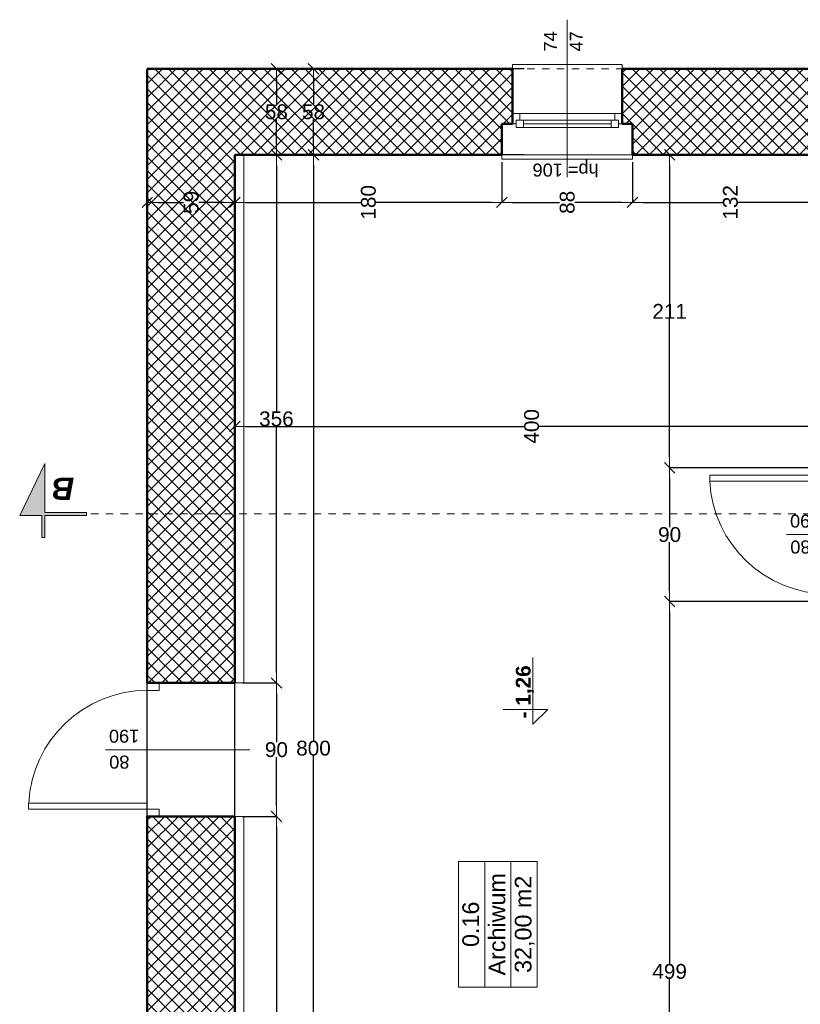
# Model space of a CAD drawing. Header units: millimetres. Extents: x 309006 to 595006, y -33000 to 67000.
# Tile 9 of 55: x 342354 to 347615, y 15276 to 21913. Entities that reach past the tile are written whole.
import ezdxf
from ezdxf.enums import TextEntityAlignment as Align

# ---------------------------------------------------------------- set-up
doc = ezdxf.new("R2010")
doc.units = ezdxf.units.MM
doc.header["$MEASUREMENT"] = 0
doc.linetypes.add('Przerywana 1_100', pattern=[100, 50, -50])
for name, color, linetype in [('Drzwi ArchiCAD', 7, 'Continuous'), ('Okna ArchiCADa', 7, 'Continuous'), ('Opisy', 7, 'Continuous'), ('Wymiary', 7, 'Continuous'), ('Znaczniki okien ArchiCADa', 7, 'Continuous'), ('Ściany', 7, 'Continuous')]:
    doc.layers.add(name, color=color, linetype=linetype)
for name, color, linetype, lineweight in [('Drzwi ArchiCAD_Nr_pióra__21', 7, 'Continuous', 50), ('Drzwi ArchiCAD_Nr_pióra__3', 7, 'Continuous', 20), ('Drzwi ArchiCAD_Nr_pióra__4', 7, 'Continuous', 20), ('Metryczki pomieszczeń ArchiCADa_Nr_pióra__6', 7, 'Continuous', 13), ('Okna ArchiCADa_Nr_pióra__21', 7, 'Continuous', 50), ('Okna ArchiCADa_Nr_pióra__24', 7, 'Continuous', 5), ('Okna ArchiCADa_Nr_pióra__4', 7, 'Continuous', 20), ('Poziomy_Nr_pióra__6', 7, 'Continuous', 13), ('Znaczniki drzwi ArchiCADa_Nr_pióra__5', 7, 'Continuous', 5), ('Znaczniki okien ArchiCADa_Nr_pióra__5', 7, 'Continuous', 5), ('Znaczniki_Nr_pióra__6', 7, 'Continuous', 13), ('Ściany_Nr_pióra__21', 7, 'Continuous', 50), ('Ściany_Nr_pióra__3', 7, 'Continuous', 20)]:
    doc.layers.add(name, color=color, linetype=linetype, lineweight=lineweight)
for name, color, linetype, lineweight, true_color in [('Drzwi ArchiCAD_Nr_pióra__82', 7, 'Continuous', 5, 0x4b4b4b), ('Okna ArchiCADa_Nr_pióra__82', 7, 'Continuous', 5, 0x4b4b4b), ('Ściany_Nr_pióra__102', 7, 'Continuous', 5, 0x8c8c8c)]:
    doc.layers.add(name, color=color, linetype=linetype, lineweight=lineweight, true_color=true_color)
doc.styles.add('GENERATED_STYLE_1', font='arial.ttf')
doc.styles.add('GENERATED_STYLE_2', font='arial.ttf')
doc.styles.add('GENERATED_STYLE_3', font='arial.ttf')
doc.dimstyles.new('GENERATED_STYLE__1', dxfattribs={"dimtxt": 100, "dimasz": 71.25, "dimexe": 0.18, "dimexo": 50, "dimgap": 0.09, "dimtad": 1, "dimdec": 0, "dimlfac": 0.1, "dimzin": 0, "dimdsep": 46, "dimtxsty": 'GENERATED_STYLE_1', "dimblk": 'ARROWHEAD_6', "dimblk1": 'ARROWHEAD_6', "dimblk2": 'ARROWHEAD_6', "dimcen": 0.09, "dimclrd": 7, "dimclre": 7, "dimclrt": 7, "dimazin": 0, "dimtfac": 1, "dimtdec": 4, "dimtmove": 0, "dimatfit": 3, "dimfxl": 1, "dimtolj": 1, "dimtzin": 0, "dimarcsym": 0})
doc.dimstyles.new('GENERATED_STYLE__2', dxfattribs={"dimtxt": 100, "dimasz": 71.25, "dimexe": 0.18, "dimexo": 50, "dimgap": 0.09, "dimtad": 1, "dimtih": 1, "dimtoh": 1, "dimdec": 0, "dimlfac": 0.1, "dimzin": 0, "dimdsep": 46, "dimtxsty": 'GENERATED_STYLE_1', "dimblk": 'ARROWHEAD_6', "dimblk1": 'ARROWHEAD_6', "dimblk2": 'ARROWHEAD_6', "dimcen": 0.09, "dimclrd": 7, "dimclre": 7, "dimclrt": 7, "dimazin": 0, "dimtfac": 1, "dimtdec": 4, "dimtmove": 0, "dimatfit": 3, "dimfxl": 1, "dimtolj": 1, "dimtzin": 0, "dimarcsym": 0})
pattern_1 = [(45, (0, 0), (-45.961939, 45.961939), []), (135, (0, 0), (45.961939, 45.961939), [])]

# ---------------------------------------------------------------- blocks, each defined once
blk = doc.blocks.new('Archiwum_0.16_52', base_point=(288252.3, 21024.6))
at = {"layer": 'Metryczki pomieszczeń ArchiCADa_Nr_pióra__6', "linetype": 'Continuous'}
for p, q in [((287829.4, 21289.8), (288675.2, 21289.8)), ((287829.4, 21113), (287829.4, 21289.8)), ((288675.2, 21289.8), (288675.2, 21113)), ((288675.2, 21113), (287829.4, 21113)), ((287829.4, 21113), (288675.2, 21113)), ((287829.4, 20936.2), (287829.4, 21113)), ((288675.2, 21113), (288675.2, 20936.2)), ((288675.2, 20936.2), (287829.4, 20936.2)), ((287829.4, 20936.2), (288675.2, 20936.2)), ((287829.4, 20759.4), (287829.4, 20936.2)), ((288675.2, 20936.2), (288675.2, 20759.4)), ((288675.2, 20759.4), (287829.4, 20759.4))]:
    blk.add_line(p, q, dxfattribs=at)
at = {"layer": 'Metryczki pomieszczeń ArchiCADa_Nr_pióra__6'}
for tag, style, p in [('ROOM_NUMBER', 'GENERATED_STYLE_2', (288252.3, 21264.1)), ('ROOM_NAME', 'GENERATED_STYLE_2', (288252.3, 21087.3)), ('ROOM_AREA', 'GENERATED_STYLE_1', (288252.3, 20910.5))]:
    blk.add_attdef(tag, text='', height=112.5, dxfattribs=dict(at, style=style)).set_placement(p, align=Align.TOP_CENTER)
blk = doc.blocks.new('D1 Drzwi proste 13_7')
at = {"layer": 'Drzwi ArchiCAD_Nr_pióra__21', "linetype": 'Continuous'}
for p, q in [((-450, 0), (-450, -80)), ((450, 0), (450, -80))]:
    blk.add_line(p, q, dxfattribs=at)
at = {"layer": 'Drzwi ArchiCAD_Nr_pióra__3', "linetype": 'Continuous'}
blk.add_arc((400, 0), 800, 92.86598, 180, dxfattribs=at)
at = {"layer": 'Drzwi ArchiCAD_Nr_pióra__4', "linetype": 'Continuous'}
for p, q in [((400, 800), (360, 800)), ((360, 800), (360, 0)), ((400, 0), (400, 800)), ((-400, 0), (-450, 0)), ((-450, 0), (-450, -80)), ((-400, -80), (-400, 0)), ((360, 0), (400, 0)), ((450, 0), (400, 0)), ((400, 0), (400, -80)), ((450, -80), (450, 0)), ((-450, -80), (-400, -80)), ((400, -80), (450, -80))]:
    blk.add_line(p, q, dxfattribs=at)
at = {"layer": 'Drzwi ArchiCAD_Nr_pióra__82', "linetype": 'Przerywana 1_100'}
for p, q in [((-450, 0), (450, 0)), ((-450, -590), (450, -590))]:
    blk.add_line(p, q, dxfattribs=at)
blk = doc.blocks.new('Znacznik O 13_11')
at = {"layer": 'Znaczniki drzwi ArchiCADa_Nr_pióra__5', "linetype": 'Continuous'}
blk.add_line((0, -871.25), (0, 100), dxfattribs=at)
at = {"layer": 'Znaczniki drzwi ArchiCADa_Nr_pióra__5', "style": 'GENERATED_STYLE_1'}
for tag, p in [('AC_MarkerText_3', (-161.25, -587.2295)), ('AC_MarkerText_2', (13.75, -653.6295))]:
    blk.add_attdef(tag, text='', height=87.5, rotation=270, dxfattribs=at).set_placement(p, align=Align.BOTTOM_LEFT)
blk = doc.blocks.new('Znacznik O 13_12')
at = {"layer": 'Znaczniki drzwi ArchiCADa_Nr_pióra__5', "linetype": 'Continuous'}
blk.add_line((0, 281.25), (0, -690), dxfattribs=at)
at = {"layer": 'Znaczniki drzwi ArchiCADa_Nr_pióra__5', "style": 'GENERATED_STYLE_1'}
for tag, p in [('AC_MarkerText_3', (-161.25, 253.5605)), ('AC_MarkerText_2', (13.75, 253.5605))]:
    blk.add_attdef(tag, text='', height=87.5, rotation=270, dxfattribs=at).set_placement(p, align=Align.BOTTOM_LEFT)
blk = doc.blocks.new('Ściana_155', base_point=(293439, 22797.1))
at = {"layer": 'Ściany_Nr_pióra__102', "linetype": 'Continuous'}
h = blk.add_hatch(dxfattribs=at)
h.set_pattern_fill('Bloczki_betonowe', color=256, style=0, pattern_type=2)
h.set_pattern_definition(pattern_1)
h.paths.add_polyline_path([(284179, 23387.1), (283039.7, 23387.1), (283039.7, 22797.1), (284179, 22797.1), (284179, 22877.1)])
h = blk.add_hatch(dxfattribs=at)
h.set_pattern_fill('Bloczki_betonowe', color=256, style=0, pattern_type=2)
h.set_pattern_definition(pattern_1)
h.paths.add_polyline_path([(288979, 23387.1), (285079, 23387.1), (285079, 22877.1), (285079, 22797.1), (288979, 22797.1), (288979, 23307.1)])
h = blk.add_hatch(dxfattribs=at)
h.set_pattern_fill('Bloczki_betonowe', color=256, style=0, pattern_type=2)
h.set_pattern_definition(pattern_1)
h.paths.add_polyline_path([(289879, 23307.1), (289879, 22797.1), (293439, 22797.1), (294019, 23387.1), (289879, 23387.1)])
at = {"layer": 'Ściany_Nr_pióra__21', "linetype": 'Continuous'}
for p, q in [((284179, 22877.1), (284179, 23387.1)), ((285079, 22877.1), (285079, 23387.1)), ((288979, 23387.1), (288979, 23307.1)), ((289879, 23387.1), (289879, 23307.1)), ((288979, 23307.1), (288979, 22797.1)), ((289879, 23307.1), (289879, 22797.1)), ((284179, 22797.1), (284179, 22877.1)), ((285079, 22797.1), (285079, 22877.1))]:
    blk.add_line(p, q, dxfattribs=at)
at = {"layer": 'Ściany_Nr_pióra__21', "linetype": 'Continuous', "flags": 128}
for points in [[(284179, 23387.1), (283039.7, 23387.1)], [(283039.7, 23387.1), (283039.7, 23347.1)], [(288979, 23387.1), (285079, 23387.1)], [(294019, 23387.1), (289879, 23387.1)], [(283459, 22797.1), (284179, 22797.1)], [(285439, 22797.1), (288979, 22797.1)], [(289879, 22797.1), (293439, 22797.1)]]:
    blk.add_lwpolyline(points, dxfattribs=at)
at = {"layer": 'Drzwi ArchiCAD', "color": 251, "linetype": 'Continuous', "lineweight": 20, "true_color": 0x6a6a6a, "xscale": -1, "zscale": 1000}
blk.add_blockref('D1 Drzwi proste 13_7', (289429, 23387.1), dxfattribs=at)
at = {"layer": 'Drzwi ArchiCAD', "color": 251, "linetype": 'Continuous', "lineweight": 20, "true_color": 0x6a6a6a, "xscale": -1, "zscale": 1000, "rotation": 180}
blk.add_blockref('D1 Drzwi proste 13_7', (284629, 22797.1), dxfattribs=at)
at = {"layer": 'Znaczniki drzwi ArchiCADa_Nr_pióra__5'}
ref = blk.add_blockref('Znacznik O 13_11', (289429, 22797.1), dxfattribs=dict(at, rotation=180))
ref.add_attrib('AC_MarkerText_2', '80', dxfattribs={"color": 7, "height": 87.5, "rotation": 90, "style": 'GENERATED_STYLE_1'}).set_placement((289415.3, 23507.9), align=Align.BOTTOM_LEFT)
ref.add_attrib('AC_MarkerText_3', '190', dxfattribs={"color": 7, "height": 87.5, "rotation": 90, "style": 'GENERATED_STYLE_1'}).set_placement((289590.3, 23441.5), align=Align.BOTTOM_LEFT)
ref = blk.add_blockref('Znacznik O 13_12', (284629, 22797.1), dxfattribs=dict(at, rotation=180))
ref.add_attrib('AC_MarkerText_2', '80', dxfattribs={"color": 7, "height": 87.5, "rotation": 90, "style": 'GENERATED_STYLE_1'}).set_placement((284615.3, 22600.7), align=Align.BOTTOM_LEFT)
ref.add_attrib('AC_MarkerText_3', '190', dxfattribs={"color": 7, "height": 87.5, "rotation": 90, "style": 'GENERATED_STYLE_1'}).set_placement((284790.3, 22600.7), align=Align.BOTTOM_LEFT)
blk = doc.blocks.new('O1 rozwierane 13_2')
at = {"layer": 'Okna ArchiCADa_Nr_pióra__21', "linetype": 'Continuous'}
for p, q in [((-370, 0), (-370, -70)), ((370, 0), (370, -70))]:
    blk.add_line(p, q, dxfattribs=at)
at = {"layer": 'Okna ArchiCADa_Nr_pióra__24', "linetype": 'Continuous'}
for p, q in [((-370, 300), (-370, 330)), ((-370, 330), (370, 330)), ((370, 330), (370, 300)), ((320, 0), (-320, 0)), ((-295, -45), (295, -45)), ((-295, -70), (295, -70)), ((-295, -95), (295, -95)), ((-295, -95), (295, -95)), ((-440, -280), (-440, -310)), ((-440, -310), (440, -310)), ((440, -310), (440, -280))]:
    blk.add_line(p, q, dxfattribs=at)
at = {"layer": 'Okna ArchiCADa_Nr_pióra__4', "linetype": 'Continuous'}
for p, q in [((-320, 0), (-370, 0)), ((-320, -45), (-320, 0)), ((370, 0), (320, 0)), ((320, 0), (320, -45)), ((-345, -70), (-345, -45)), ((-345, -45), (-320, -45)), ((-295, -45), (-345, -45)), ((-345, -45), (-345, -95)), ((-295, -95), (-295, -45)), ((345, -45), (295, -45)), ((295, -45), (295, -95)), ((320, -45), (345, -45)), ((345, -45), (345, -70)), ((345, -95), (345, -45)), ((-370, -70), (-345, -70)), ((-345, -95), (-295, -95)), ((295, -95), (345, -95)), ((345, -70), (370, -70))]:
    blk.add_line(p, q, dxfattribs=at)
at = {"layer": 'Okna ArchiCADa_Nr_pióra__82', "linetype": 'Przerywana 1_100'}
for p, q in [((-370, 300), (370, 300)), ((-440, -280), (440, -280))]:
    blk.add_line(p, q, dxfattribs=at)
blk = doc.blocks.new('Znacznik O 13_2')
at = {"layer": 'Znaczniki okien ArchiCADa_Nr_pióra__5', "linetype": 'Continuous'}
blk.add_line((0, -911.25), (0, 150), dxfattribs=at)
at = {"layer": 'Znaczniki okien ArchiCADa_Nr_pióra__5', "style": 'GENERATED_STYLE_1'}
for tag, rotation, p in [('AC_MarkerText_4', 360, (-218, 38.6805)), ('AC_MarkerText_3', 270, (-161.25, -667.1895)), ('AC_MarkerText_2', 270, (13.75, -667.1895))]:
    blk.add_attdef(tag, text='', height=87.5, rotation=rotation, dxfattribs=at).set_placement(p, align=Align.BOTTOM_LEFT)
blk = doc.blocks.new('Ściana_157', base_point=(293439, 18797.1))
at = {"layer": 'Ściany_Nr_pióra__102', "linetype": 'Continuous'}
h = blk.add_hatch(dxfattribs=at)
h.set_pattern_fill('Bloczki_betonowe', color=256, style=0, pattern_type=2)
h.set_pattern_definition(pattern_1)
h.paths.add_polyline_path([(294019, 23387.1), (293439, 22797.1), (293439, 20997.1), (293649, 20997.1), (293649, 20927.1), (293719, 20927.1), (294019, 20927.1)])
h = blk.add_hatch(dxfattribs=at)
h.set_pattern_fill('Bloczki_betonowe', color=256, style=0, pattern_type=2)
h.set_pattern_definition(pattern_1)
h.paths.add_polyline_path([(293439, 18797.1), (294019, 18797.1), (294019, 20187.1), (293719, 20187.1), (293649, 20187.1), (293649, 20117.1), (293439, 20117.1)])
at = {"layer": 'Ściany_Nr_pióra__21', "linetype": 'Continuous'}
for p, q in [((293649, 20997.1), (293439, 20997.1)), ((293649, 20927.1), (293649, 20997.1)), ((293719, 20927.1), (293649, 20927.1)), ((294019, 20927.1), (293719, 20927.1)), ((293649, 20187.1), (293649, 20117.1)), ((293719, 20187.1), (293649, 20187.1)), ((294019, 20187.1), (293719, 20187.1)), ((293649, 20117.1), (293439, 20117.1))]:
    blk.add_line(p, q, dxfattribs=at)
at = {"layer": 'Ściany_Nr_pióra__21', "linetype": 'Continuous', "flags": 128}
for points in [[(294019, 20927.1), (294019, 23387.1)], [(293439, 22797.1), (293439, 20997.1)], [(294019, 18797.1), (294019, 20187.1)], [(293439, 20117.1), (293439, 18797.1)]]:
    blk.add_lwpolyline(points, dxfattribs=at)
at = {"layer": 'Okna ArchiCADa', "color": 251, "linetype": 'Continuous', "lineweight": 20, "true_color": 0x6a6a6a, "zscale": 1000, "rotation": 270}
blk.add_blockref('O1 rozwierane 13_2', (293719, 20557.1), dxfattribs=at)
at = {"layer": 'Znaczniki okien ArchiCADa'}
ref = blk.add_blockref('Znacznik O 13_2', (293439, 20557.1), dxfattribs=dict(at, rotation=90))
ref.add_attrib('AC_MarkerText_2', '74', dxfattribs={"layer": 'Znaczniki okien ArchiCADa_Nr_pióra__5', "color": 7, "height": 87.5, "rotation": 360, "style": 'GENERATED_STYLE_1'}).set_placement((294136.2, 20600.9), align=Align.BOTTOM_LEFT)
ref.add_attrib('AC_MarkerText_3', '47', dxfattribs={"layer": 'Znaczniki okien ArchiCADa_Nr_pióra__5', "color": 7, "height": 87.5, "rotation": 360, "style": 'GENERATED_STYLE_1'}).set_placement((294136.2, 20425.9), align=Align.BOTTOM_LEFT)
ref.add_attrib('AC_MarkerText_4', 'hp= 106', dxfattribs={"layer": 'Znaczniki okien ArchiCADa_Nr_pióra__5', "color": 7, "height": 87.5, "rotation": 90, "style": 'GENERATED_STYLE_1'}).set_placement((293406.5, 20345.3), align=Align.BOTTOM_LEFT)
blk = doc.blocks.new('D1 Drzwi proste 13_8')
at = {"layer": 'Drzwi ArchiCAD_Nr_pióra__21', "linetype": 'Continuous'}
for p, q in [((-450, 0), (-450, -80)), ((450, 0), (450, -80))]:
    blk.add_line(p, q, dxfattribs=at)
at = {"layer": 'Drzwi ArchiCAD_Nr_pióra__3', "linetype": 'Continuous'}
blk.add_arc((400, 0), 800, 92.86598, 180, dxfattribs=at)
at = {"layer": 'Drzwi ArchiCAD_Nr_pióra__4', "linetype": 'Continuous'}
for p, q in [((400, 800), (360, 800)), ((360, 800), (360, 0)), ((400, 0), (400, 800)), ((-400, 0), (-450, 0)), ((-450, 0), (-450, -80)), ((-400, -80), (-400, 0)), ((360, 0), (400, 0)), ((450, 0), (400, 0)), ((400, 0), (400, -80)), ((450, -80), (450, 0)), ((-450, -80), (-400, -80)), ((400, -80), (450, -80))]:
    blk.add_line(p, q, dxfattribs=at)
at = {"layer": 'Drzwi ArchiCAD_Nr_pióra__82', "linetype": 'Przerywana 1_100'}
for p, q in [((-450, 0), (450, 0)), ((-450, -100), (450, -100))]:
    blk.add_line(p, q, dxfattribs=at)
blk = doc.blocks.new('Znacznik O 13_10')
at = {"layer": 'Znaczniki drzwi ArchiCADa_Nr_pióra__5', "linetype": 'Continuous'}
blk.add_line((0, -381.25), (0, 100), dxfattribs=at)
at = {"layer": 'Znaczniki drzwi ArchiCADa_Nr_pióra__5', "style": 'GENERATED_STYLE_1'}
for tag, p in [('AC_MarkerText_3', (-161.25, -97.2295)), ('AC_MarkerText_2', (13.75, -163.6295))]:
    blk.add_attdef(tag, text='', height=87.5, rotation=270, dxfattribs=at).set_placement(p, align=Align.BOTTOM_LEFT)
blk = doc.blocks.new('Ściana_159', base_point=(291329, 18797.1))
at = {"layer": 'Ściany_Nr_pióra__21', "linetype": 'Continuous'}
for p, q in [((290429, 18797.1), (290429, 18717.1)), ((291329, 18797.1), (291329, 18717.1)), ((290429, 18717.1), (290429, 18697.1)), ((291329, 18717.1), (291329, 18697.1))]:
    blk.add_line(p, q, dxfattribs=at)
at = {"layer": 'Drzwi ArchiCAD', "color": 251, "linetype": 'Continuous', "lineweight": 20, "true_color": 0x6a6a6a, "zscale": 1000}
blk.add_blockref('D1 Drzwi proste 13_8', (290879, 18797.1), dxfattribs=at)
at = {"layer": 'Znaczniki drzwi ArchiCADa_Nr_pióra__5'}
ref = blk.add_blockref('Znacznik O 13_10', (290879, 18697.1), dxfattribs=dict(at, rotation=180))
ref.add_attrib('AC_MarkerText_2', '80', dxfattribs={"color": 7, "height": 87.5, "rotation": 90, "style": 'GENERATED_STYLE_1'}).set_placement((290865.3, 18917.9), align=Align.BOTTOM_LEFT)
ref.add_attrib('AC_MarkerText_3', '190', dxfattribs={"color": 7, "height": 87.5, "rotation": 90, "style": 'GENERATED_STYLE_1'}).set_placement((291040.3, 18851.5), align=Align.BOTTOM_LEFT)
blk = doc.blocks.new('ARROWHEAD_6')
at = {"color": 0, "linetype": 'Continuous', "lineweight": 0}
for p, q in [((0, 0), (-1, 0)), ((-0.5, -0.5), (0.5, 0.5))]:
    blk.add_line(p, q, dxfattribs=at)
blk = doc.blocks.new('*D1100')
at = {"layer": 'Defpoints', "color": 0}
for p in [(346484.1, 21002.1), (346484.1, 20682.1), (347804.1, 19947.1)]:
    blk.add_point(p, dxfattribs=at)
at = {"layer": 'Wymiary', "color": 7, "linetype": 'Continuous', "lineweight": -2}
for p, q in [((346484.1, 20952.1), (346484.1, 20681.9)), ((346555.3, 20682.1), (347092.9, 20682.1)), ((347732.8, 20682.1), (347195.2, 20682.1)), ((347804.1, 19997.1), (347804.1, 20682.3))]:
    blk.add_line(p, q, dxfattribs=at)
at = {"layer": 'Wymiary', "color": 7, "lineweight": -2, "xscale": 71.25, "yscale": 71.25, "zscale": 71.25, "rotation": 180}
blk.add_blockref('ARROWHEAD_6', (346484.1, 20682.1), dxfattribs=at)
at = {"layer": 'Wymiary', "color": 7, "lineweight": -2, "xscale": 71.25, "yscale": 71.25, "zscale": 71.25}
blk.add_blockref('ARROWHEAD_6', (347804.1, 20682.1), dxfattribs=at)
at = {"layer": 'Wymiary', "color": 7, "lineweight": 5, "insert": (347144.1, 20682.1), "char_height": 100, "attachment_point": 5, "rotation": 90, "style": 'GENERATED_STYLE_1'}
blk.add_mtext('\\A1;132', dxfattribs=at)
blk = doc.blocks.new('*D1101')
at = {"layer": 'Defpoints', "color": 0}
for p in [(345604.1, 21002.1), (346484.1, 21002.1), (345604.1, 20682.1)]:
    blk.add_point(p, dxfattribs=at)
at = {"layer": 'Wymiary', "color": 7, "linetype": 'Continuous', "lineweight": -2}
for p, q in [((345604.1, 20952.1), (345604.1, 20681.9)), ((346484.1, 20952.1), (346484.1, 20681.9)), ((345675.3, 20682.1), (345992.9, 20682.1)), ((346412.8, 20682.1), (346095.2, 20682.1))]:
    blk.add_line(p, q, dxfattribs=at)
at = {"layer": 'Wymiary', "color": 7, "lineweight": -2, "xscale": 71.25, "yscale": 71.25, "zscale": 71.25, "rotation": 180}
blk.add_blockref('ARROWHEAD_6', (345604.1, 20682.1), dxfattribs=at)
at = {"layer": 'Wymiary', "color": 7, "lineweight": -2, "xscale": 71.25, "yscale": 71.25, "zscale": 71.25}
blk.add_blockref('ARROWHEAD_6', (346484.1, 20682.1), dxfattribs=at)
at = {"layer": 'Wymiary', "color": 7, "lineweight": 5, "insert": (346044.1, 20682.1), "char_height": 100, "attachment_point": 5, "rotation": 90, "style": 'GENERATED_STYLE_1'}
blk.add_mtext('\\A1;88', dxfattribs=at)
blk = doc.blocks.new('*D1102')
at = {"layer": 'Defpoints', "color": 0}
for p in [(345604.1, 21002.1), (343804.1, 20682.1), (343804.1, 15802.5)]:
    blk.add_point(p, dxfattribs=at)
at = {"layer": 'Wymiary', "color": 7, "linetype": 'Continuous', "lineweight": -2}
for p, q in [((345604.1, 20952.1), (345604.1, 20681.9)), ((343804.1, 15852.5), (343804.1, 20682.3)), ((343875.3, 20682.1), (344652.9, 20682.1)), ((345532.8, 20682.1), (344755.2, 20682.1))]:
    blk.add_line(p, q, dxfattribs=at)
at = {"layer": 'Wymiary', "color": 7, "lineweight": -2, "xscale": 71.25, "yscale": 71.25, "zscale": 71.25, "rotation": 180}
blk.add_blockref('ARROWHEAD_6', (343804.1, 20682.1), dxfattribs=at)
at = {"layer": 'Wymiary', "color": 7, "lineweight": -2, "xscale": 71.25, "yscale": 71.25, "zscale": 71.25}
blk.add_blockref('ARROWHEAD_6', (345604.1, 20682.1), dxfattribs=at)
at = {"layer": 'Wymiary', "color": 7, "lineweight": 5, "insert": (344704.1, 20682.1), "char_height": 100, "attachment_point": 5, "rotation": 90, "style": 'GENERATED_STYLE_1'}
blk.add_mtext('\\A1;180', dxfattribs=at)
blk = doc.blocks.new('*D1103')
at = {"layer": 'Defpoints', "color": 0}
for p in [(343214.1, 20682.1), (343214.1, 15802.5), (343804.1, 15802.5)]:
    blk.add_point(p, dxfattribs=at)
at = {"layer": 'Wymiary', "color": 7, "linetype": 'Continuous', "lineweight": -2}
for p, q in [((343214.1, 15852.5), (343214.1, 20682.3)), ((343285.3, 20682.1), (343457.9, 20682.1)), ((343732.8, 20682.1), (343560.2, 20682.1)), ((343804.1, 15852.5), (343804.1, 20682.3))]:
    blk.add_line(p, q, dxfattribs=at)
at = {"layer": 'Wymiary', "color": 7, "lineweight": -2, "xscale": 71.25, "yscale": 71.25, "zscale": 71.25, "rotation": 180}
blk.add_blockref('ARROWHEAD_6', (343214.1, 20682.1), dxfattribs=at)
at = {"layer": 'Wymiary', "color": 7, "lineweight": -2, "xscale": 71.25, "yscale": 71.25, "zscale": 71.25}
blk.add_blockref('ARROWHEAD_6', (343804.1, 20682.1), dxfattribs=at)
at = {"layer": 'Wymiary', "color": 7, "lineweight": 5, "insert": (343509.1, 20682.1), "char_height": 100, "attachment_point": 5, "rotation": 90, "style": 'GENERATED_STYLE_1'}
blk.add_mtext('\\A1;59', dxfattribs=at)
blk = doc.blocks.new('*D1114')
at = {"layer": 'Defpoints', "color": 0}
for p in [(347804.1, 19947.1), (343804.1, 19172.1), (343804.1, 15802.5)]:
    blk.add_point(p, dxfattribs=at)
at = {"layer": 'Wymiary', "color": 7, "linetype": 'Continuous', "lineweight": -2}
for p, q in [((347804.1, 19897.1), (347804.1, 19171.9)), ((343804.1, 15852.5), (343804.1, 19172.3)), ((343875.3, 19172.1), (345752.9, 19172.1)), ((347732.8, 19172.1), (345855.2, 19172.1))]:
    blk.add_line(p, q, dxfattribs=at)
at = {"layer": 'Wymiary', "color": 7, "lineweight": -2, "xscale": 71.25, "yscale": 71.25, "zscale": 71.25, "rotation": 180}
blk.add_blockref('ARROWHEAD_6', (343804.1, 19172.1), dxfattribs=at)
at = {"layer": 'Wymiary', "color": 7, "lineweight": -2, "xscale": 71.25, "yscale": 71.25, "zscale": 71.25}
blk.add_blockref('ARROWHEAD_6', (347804.1, 19172.1), dxfattribs=at)
at = {"layer": 'Wymiary', "color": 7, "lineweight": 5, "insert": (345804.1, 19172.1), "char_height": 100, "attachment_point": 5, "rotation": 90, "style": 'GENERATED_STYLE_1'}
blk.add_mtext('\\A1;400', dxfattribs=at)
blk = doc.blocks.new('*D1179')
at = {"layer": 'Defpoints', "color": 0}
for p in [(343804.1, 16542.1), (344084.1, 16542.1), (345054.1, 13002.1)]:
    blk.add_point(p, dxfattribs=at)
at = {"layer": 'Wymiary', "color": 7, "linetype": 'Continuous', "lineweight": -2}
for p, q in [((343854.1, 16542.1), (344084.2, 16542.1)), ((344084.1, 16470.9), (344084.1, 14823.2)), ((344084.1, 13073.4), (344084.1, 14721)), ((345004.1, 13002.1), (344083.9, 13002.1))]:
    blk.add_line(p, q, dxfattribs=at)
at = {"layer": 'Wymiary', "color": 7, "lineweight": -2, "xscale": 71.25, "yscale": 71.25, "zscale": 71.25}
for p, rotation in [((344084.1, 16542.1), 90), ((344084.1, 13002.1), 270)]:
    blk.add_blockref('ARROWHEAD_6', p, dxfattribs=dict(at, rotation=rotation))
at = {"layer": 'Wymiary', "color": 7, "lineweight": 5, "insert": (344084.1, 14772.1), "char_height": 100, "attachment_point": 5, "style": 'GENERATED_STYLE_1'}
blk.add_mtext('\\A1;354', dxfattribs=at)
blk = doc.blocks.new('*D1180')
at = {"layer": 'Defpoints', "color": 0}
for p in [(343804.1, 17442.1), (344084.1, 17442.1), (343804.1, 16542.1)]:
    blk.add_point(p, dxfattribs=at)
at = {"layer": 'Wymiary', "color": 7, "linetype": 'Continuous', "lineweight": -2}
for p, q in [((343854.1, 17442.1), (344084.2, 17442.1)), ((344084.1, 17370.9), (344084.1, 17043.2)), ((344084.1, 16613.4), (344084.1, 16941)), ((343854.1, 16542.1), (344084.2, 16542.1))]:
    blk.add_line(p, q, dxfattribs=at)
at = {"layer": 'Wymiary', "color": 7, "lineweight": -2, "xscale": 71.25, "yscale": 71.25, "zscale": 71.25}
for p, rotation in [((344084.1, 17442.1), 90), ((344084.1, 16542.1), 270)]:
    blk.add_blockref('ARROWHEAD_6', p, dxfattribs=dict(at, rotation=rotation))
at = {"layer": 'Wymiary', "color": 7, "lineweight": 5, "insert": (344084.1, 16992.1), "char_height": 100, "attachment_point": 5, "style": 'GENERATED_STYLE_1'}
blk.add_mtext('\\A1;90', dxfattribs=at)
blk = doc.blocks.new('*D1181')
at = {"layer": 'Defpoints', "color": 0}
for p in [(344084.1, 21002.1), (345804.1, 21002.1), (343804.1, 17442.1)]:
    blk.add_point(p, dxfattribs=at)
at = {"layer": 'Wymiary', "color": 7, "linetype": 'Continuous', "lineweight": -2}
for p, q in [((345754.1, 21002.1), (344083.9, 21002.1)), ((344084.1, 20930.9), (344084.1, 19273.2)), ((344084.1, 17513.4), (344084.1, 19171)), ((343854.1, 17442.1), (344084.2, 17442.1))]:
    blk.add_line(p, q, dxfattribs=at)
at = {"layer": 'Wymiary', "color": 7, "lineweight": -2, "xscale": 71.25, "yscale": 71.25, "zscale": 71.25}
for p, rotation in [((344084.1, 21002.1), 90), ((344084.1, 17442.1), 270)]:
    blk.add_blockref('ARROWHEAD_6', p, dxfattribs=dict(at, rotation=rotation))
at = {"layer": 'Wymiary', "color": 7, "lineweight": 5, "insert": (344084.1, 19222.1), "char_height": 100, "attachment_point": 5, "style": 'GENERATED_STYLE_1'}
blk.add_mtext('\\A1;356', dxfattribs=at)
blk = doc.blocks.new('*D1182')
at = {"layer": 'Defpoints', "color": 0}
for p in [(344084.1, 21582.1), (345804.1, 21582.1), (345804.1, 21002.1)]:
    blk.add_point(p, dxfattribs=at)
at = {"layer": 'Wymiary', "color": 7, "linetype": 'Continuous', "lineweight": -2}
for p, q in [((345754.1, 21582.1), (344083.9, 21582.1)), ((344084.1, 21510.9), (344084.1, 21343.2)), ((344084.1, 21073.4), (344084.1, 21241)), ((345754.1, 21002.1), (344083.9, 21002.1))]:
    blk.add_line(p, q, dxfattribs=at)
at = {"layer": 'Wymiary', "color": 7, "lineweight": -2, "xscale": 71.25, "yscale": 71.25, "zscale": 71.25}
for p, rotation in [((344084.1, 21582.1), 90), ((344084.1, 21002.1), 270)]:
    blk.add_blockref('ARROWHEAD_6', p, dxfattribs=dict(at, rotation=rotation))
at = {"layer": 'Wymiary', "color": 7, "lineweight": 5, "insert": (344084.1, 21292.1), "char_height": 100, "attachment_point": 5, "style": 'GENERATED_STYLE_1'}
blk.add_mtext('\\A1;58', dxfattribs=at)
blk = doc.blocks.new('*D1185')
at = {"layer": 'Defpoints', "color": 0}
for p in [(344334.1, 21002.1), (345804.1, 21002.1), (345054.1, 13002.1)]:
    blk.add_point(p, dxfattribs=at)
at = {"layer": 'Wymiary', "color": 7, "linetype": 'Continuous', "lineweight": -2}
for p, q in [((345754.1, 21002.1), (344333.9, 21002.1)), ((344334.1, 20930.9), (344334.1, 17053.2)), ((344334.1, 13073.4), (344334.1, 16951)), ((345004.1, 13002.1), (344333.9, 13002.1))]:
    blk.add_line(p, q, dxfattribs=at)
at = {"layer": 'Wymiary', "color": 7, "lineweight": -2, "xscale": 71.25, "yscale": 71.25, "zscale": 71.25}
for p, rotation in [((344334.1, 21002.1), 90), ((344334.1, 13002.1), 270)]:
    blk.add_blockref('ARROWHEAD_6', p, dxfattribs=dict(at, rotation=rotation))
at = {"layer": 'Wymiary', "color": 7, "lineweight": 5, "insert": (344334.1, 17002.1), "char_height": 100, "attachment_point": 5, "style": 'GENERATED_STYLE_1'}
blk.add_mtext('\\A1;800', dxfattribs=at)
blk = doc.blocks.new('*D1186')
at = {"layer": 'Defpoints', "color": 0}
for p in [(344334.1, 21582.1), (345804.1, 21582.1), (345804.1, 21002.1)]:
    blk.add_point(p, dxfattribs=at)
at = {"layer": 'Wymiary', "color": 7, "linetype": 'Continuous', "lineweight": -2}
for p, q in [((345754.1, 21582.1), (344333.9, 21582.1)), ((344334.1, 21510.9), (344334.1, 21343.2)), ((344334.1, 21073.4), (344334.1, 21241)), ((345754.1, 21002.1), (344333.9, 21002.1))]:
    blk.add_line(p, q, dxfattribs=at)
at = {"layer": 'Wymiary', "color": 7, "lineweight": -2, "xscale": 71.25, "yscale": 71.25, "zscale": 71.25}
for p, rotation in [((344334.1, 21582.1), 90), ((344334.1, 21002.1), 270)]:
    blk.add_blockref('ARROWHEAD_6', p, dxfattribs=dict(at, rotation=rotation))
at = {"layer": 'Wymiary', "color": 7, "lineweight": 5, "insert": (344334.1, 21292.1), "char_height": 100, "attachment_point": 5, "style": 'GENERATED_STYLE_1'}
blk.add_mtext('\\A1;58', dxfattribs=at)
blk = doc.blocks.new('*D1187')
at = {"layer": 'Defpoints', "color": 0}
for p in [(346734.1, 17992.1), (347804.1, 17992.1), (347804.1, 13002.1)]:
    blk.add_point(p, dxfattribs=at)
at = {"layer": 'Wymiary', "color": 7, "linetype": 'Continuous', "lineweight": -2}
for p, q in [((347754.1, 17992.1), (346733.9, 17992.1)), ((346734.1, 17920.9), (346734.1, 15548.2)), ((346734.1, 13073.4), (346734.1, 15446)), ((347754.1, 13002.1), (346733.9, 13002.1))]:
    blk.add_line(p, q, dxfattribs=at)
at = {"layer": 'Wymiary', "color": 7, "lineweight": -2, "xscale": 71.25, "yscale": 71.25, "zscale": 71.25}
for p, rotation in [((346734.1, 17992.1), 90), ((346734.1, 13002.1), 270)]:
    blk.add_blockref('ARROWHEAD_6', p, dxfattribs=dict(at, rotation=rotation))
at = {"layer": 'Wymiary', "color": 7, "lineweight": 5, "insert": (346734.1, 15497.1), "char_height": 100, "attachment_point": 5, "style": 'GENERATED_STYLE_1'}
blk.add_mtext('\\A1;499', dxfattribs=at)
blk = doc.blocks.new('*D1188')
at = {"layer": 'Defpoints', "color": 0}
for p in [(346734.1, 18892.1), (347804.1, 18892.1), (347804.1, 17992.1)]:
    blk.add_point(p, dxfattribs=at)
at = {"layer": 'Wymiary', "color": 7, "linetype": 'Continuous', "lineweight": -2}
for p, q in [((347754.1, 18892.1), (346733.9, 18892.1)), ((346734.1, 18820.9), (346734.1, 18493.2)), ((346734.1, 18063.4), (346734.1, 18391)), ((347754.1, 17992.1), (346733.9, 17992.1))]:
    blk.add_line(p, q, dxfattribs=at)
at = {"layer": 'Wymiary', "color": 7, "lineweight": -2, "xscale": 71.25, "yscale": 71.25, "zscale": 71.25}
for p, rotation in [((346734.1, 18892.1), 90), ((346734.1, 17992.1), 270)]:
    blk.add_blockref('ARROWHEAD_6', p, dxfattribs=dict(at, rotation=rotation))
at = {"layer": 'Wymiary', "color": 7, "lineweight": 5, "insert": (346734.1, 18442.1), "char_height": 100, "attachment_point": 5, "style": 'GENERATED_STYLE_1'}
blk.add_mtext('\\A1;90', dxfattribs=at)
blk = doc.blocks.new('*D1189')
at = {"layer": 'Defpoints', "color": 0}
for p in [(346734.1, 21002.1), (347804.1, 21002.1), (347804.1, 18892.1)]:
    blk.add_point(p, dxfattribs=at)
at = {"layer": 'Wymiary', "color": 7, "linetype": 'Continuous', "lineweight": -2}
for p, q in [((347754.1, 21002.1), (346733.9, 21002.1)), ((346734.1, 20930.9), (346734.1, 19997.4)), ((346734.1, 18963.4), (346734.1, 19896.8)), ((347754.1, 18892.1), (346733.9, 18892.1))]:
    blk.add_line(p, q, dxfattribs=at)
at = {"layer": 'Wymiary', "color": 7, "lineweight": -2, "xscale": 71.25, "yscale": 71.25, "zscale": 71.25}
for p, rotation in [((346734.1, 21002.1), 90), ((346734.1, 18892.1), 270)]:
    blk.add_blockref('ARROWHEAD_6', p, dxfattribs=dict(at, rotation=rotation))
at = {"layer": 'Wymiary', "color": 7, "lineweight": 5, "insert": (346734.1, 19947.1), "char_height": 100, "attachment_point": 5, "style": 'GENERATED_STYLE_1'}
blk.add_mtext('\\A1;211', dxfattribs=at)
blk = doc.blocks.new('*D1311')
at = {"layer": 'Defpoints', "color": 0}
for p in [(343214.1, 15802.5), (343214.1, 11202.1), (343804.1, 11022.1)]:
    blk.add_point(p, dxfattribs=at)
at = {"layer": 'Wymiary', "color": 7, "linetype": 'Continuous', "lineweight": -2}
for p, q in [((343214.1, 15752.5), (343214.1, 11201.9)), ((343285.3, 11202.1), (343457.9, 11202.1)), ((343732.8, 11202.1), (343560.2, 11202.1)), ((343804.1, 11072.1), (343804.1, 11202.3))]:
    blk.add_line(p, q, dxfattribs=at)
at = {"layer": 'Wymiary', "color": 7, "lineweight": -2, "xscale": 71.25, "yscale": 71.25, "zscale": 71.25, "rotation": 180}
blk.add_blockref('ARROWHEAD_6', (343214.1, 11202.1), dxfattribs=at)
at = {"layer": 'Wymiary', "color": 7, "lineweight": -2, "xscale": 71.25, "yscale": 71.25, "zscale": 71.25}
blk.add_blockref('ARROWHEAD_6', (343804.1, 11202.1), dxfattribs=at)
at = {"layer": 'Wymiary', "color": 7, "lineweight": 5, "insert": (343509.1, 11202.1), "char_height": 100, "attachment_point": 5, "rotation": 90, "style": 'GENERATED_STYLE_1'}
blk.add_mtext('\\A1;59', dxfattribs=at)

msp = doc.modelspace()

# ---------------------------------------------------------------- hatches: boundary and pattern name
at = {"layer": 'Znaczniki_Nr_pióra__6', "linetype": 'Continuous', "lineweight": 5}
msp.add_hatch(color=256, dxfattribs=at).paths.add_polyline_path([(342804.1, 18592.1), (342524.1, 18592.1), (342524.1, 18922.1), (342354.1, 18572.1), (342504.1, 18572.1), (342504.1, 18422.1), (342524.1, 18422.1), (342524.1, 18572.1), (342804.1, 18572.1)])

# ---------------------------------------------------------------- linework, layer by layer
at = {"layer": 'Opisy', "color": 9, "linetype": 'Continuous', "lineweight": 5, "flags": 128}
msp.add_lwpolyline([(347804.1, 21002.1), (343804.1, 21002.1), (343804.1, 13002.1), (347804.1, 13002.1)], close=True, dxfattribs=at)
at = {"layer": 'Poziomy_Nr_pióra__6', "linetype": 'Continuous', "lineweight": 5}
for p, q in [((345813, 17263.7), (345813, 17613.7)), ((345913, 17263.7), (345613, 17263.7)), ((345913, 17263.7), (345813, 17163.7)), ((345813, 17163.7), (345813, 17263.7))]:
    msp.add_line(p, q, dxfattribs=at)
at = {"layer": 'Znaczniki_Nr_pióra__6', "linetype": 'Przerywana 1_100', "lineweight": 5}
msp.add_line((356184.1, 18582.1), (342804.1, 18582.1), dxfattribs=at)
at = {"layer": 'Znaczniki_Nr_pióra__6', "linetype": 'Continuous', "lineweight": 5, "flags": 128}
msp.add_lwpolyline([(342804.1, 18592.1), (342524.1, 18592.1), (342524.1, 18922.1), (342354.1, 18572.1), (342504.1, 18572.1), (342504.1, 18422.1), (342524.1, 18422.1), (342524.1, 18572.1), (342804.1, 18572.1)], close=True, dxfattribs=at)
at = {"layer": 'Ściany_Nr_pióra__3', "linetype": 'Continuous', "lineweight": 5}
for p, q in [((343864.1, 17442.1), (343864.1, 21002.1)), ((343804.1, 17442.1), (343864.1, 17442.1)), ((343804.1, 16542.1), (343864.1, 16542.1)), ((343864.1, 13002.1), (343864.1, 16542.1))]:
    msp.add_line(p, q, dxfattribs=at)

# ---------------------------------------------------------------- block references
at = {"layer": 'Opisy', "linetype": 'Continuous', "lineweight": 5}
ref = msp.add_blockref('Archiwum_0.16_52', (345576.5, 15815.4), dxfattribs=dict(at, rotation=90))
ref.add_attrib('ROOM_NAME', 'Archiwum', dxfattribs={"layer": 'Metryczki pomieszczeń ArchiCADa_Nr_pióra__6', "color": 7, "height": 112.5, "rotation": 90, "style": 'GENERATED_STYLE_2'}).set_placement((345513.9, 15815.4), align=Align.TOP_CENTER)
ref.add_attrib('ROOM_NUMBER', '0.16', dxfattribs={"layer": 'Metryczki pomieszczeń ArchiCADa_Nr_pióra__6', "color": 7, "height": 112.5, "rotation": 90, "style": 'GENERATED_STYLE_2'}).set_placement((345337.1, 15815.4), align=Align.TOP_CENTER)
ref.add_attrib('ROOM_AREA', '32,00 m2', dxfattribs={"layer": 'Metryczki pomieszczeń ArchiCADa_Nr_pióra__6', "color": 7, "height": 112.5, "rotation": 90, "style": 'GENERATED_STYLE_1'}).set_placement((345690.6, 15815.4), align=Align.TOP_CENTER)
at = {"layer": 'Ściany', "lineweight": 5, "rotation": 90}
for name, p in [('Ściana_157', (347804.1, 21002.1)), ('Ściana_155', (343804.1, 21002.1)), ('Ściana_159', (347804.1, 18892.1))]:
    msp.add_blockref(name, p, dxfattribs=at)

# ---------------------------------------------------------------- texts
at = {"layer": 'Poziomy_Nr_pióra__6', "linetype": 'Continuous', "lineweight": 5, "insert": (345819.9, 17203.7), "char_height": 100, "attachment_point": 7, "rotation": 90, "style": 'GENERATED_STYLE_2'}
msp.add_mtext('\\A1;{\\fArial|b1|i0|c238|p38;- 1,26}', dxfattribs=at)
at = {"layer": 'Znaczniki_Nr_pióra__6', "linetype": 'Continuous', "lineweight": 5, "insert": (342722.2, 18751.4), "char_height": 150, "attachment_point": 4, "rotation": 180, "style": 'GENERATED_STYLE_3'}
msp.add_mtext('\\A1;{\\fArial|b1|i1|c238|p38;B}', dxfattribs=at)

# ---------------------------------------------------------------- dimensions: what is measured, and where the dimension line sits
at = {"layer": 'Wymiary', "linetype": 'Continuous', "lineweight": 5}
for base, p1, p2, picture, middle in [((344084.1, 21582.1), (345804.1, 21002.1), (345804.1, 21582.1), '*D1182', (344084.1, 21292.1)), ((344334.1, 21582.1), (345804.1, 21002.1), (345804.1, 21582.1), '*D1186', (344334.1, 21292.1)), ((344084.1, 21002.1), (343804.1, 17442.1), (345804.1, 21002.1), '*D1181', (344084.1, 19222.1)), ((344334.1, 21002.1), (345054.1, 13002.1), (345804.1, 21002.1), '*D1185', (344334.1, 17002.1)), ((346734.1, 21002.1), (347804.1, 18892.1), (347804.1, 21002.1), '*D1189', (346734.1, 19947.1)), ((346734.1, 18892.1), (347804.1, 17992.1), (347804.1, 18892.1), '*D1188', (346734.1, 18442.1)), ((346734.1, 17992.1), (347804.1, 13002.1), (347804.1, 17992.1), '*D1187', (346734.1, 15497.1)), ((344084.1, 17442.1), (343804.1, 16542.1), (343804.1, 17442.1), '*D1180', (344084.1, 16992.1)), ((344084.1, 16542.1), (345054.1, 13002.1), (343804.1, 16542.1), '*D1179', (344084.1, 14772.1))]:
    dim = msp.add_linear_dim(base=base, p1=p1, p2=p2, angle=90, dimstyle='GENERATED_STYLE__2', dxfattribs=at)
    dim.commit()
    dim.dimension.update_dxf_attribs({"geometry": picture, "text_midpoint": middle, "dimtype": 160})
for base, p1, p2, picture, middle in [((343804.1, 20682.1), (345604.1, 21002.1), (343804.1, 15802.5), '*D1102', (344704.1, 20682.1)), ((345604.1, 20682.1), (346484.1, 21002.1), (345604.1, 21002.1), '*D1101', (346044.1, 20682.1)), ((346484.1, 20682.1), (347804.1, 19947.1), (346484.1, 21002.1), '*D1100', (347144.1, 20682.1)), ((343214.1, 20682.1), (343804.1, 15802.5), (343214.1, 15802.5), '*D1103', (343509.1, 20682.1)), ((343804.1, 19172.1), (347804.1, 19947.1), (343804.1, 15802.5), '*D1114', (345804.1, 19172.1)), ((343214.1, 11202.1), (343804.1, 11022.1), (343214.1, 15802.5), '*D1311', (343509.1, 11202.1))]:
    dim = msp.add_linear_dim(base=base, p1=p1, p2=p2, angle=180, dimstyle='GENERATED_STYLE__1', dxfattribs=at)
    dim.commit()
    dim.dimension.update_dxf_attribs({"geometry": picture, "text_midpoint": middle, "dimtype": 160, "text_rotation": 90})

doc.saveas('drawing.dxf')
